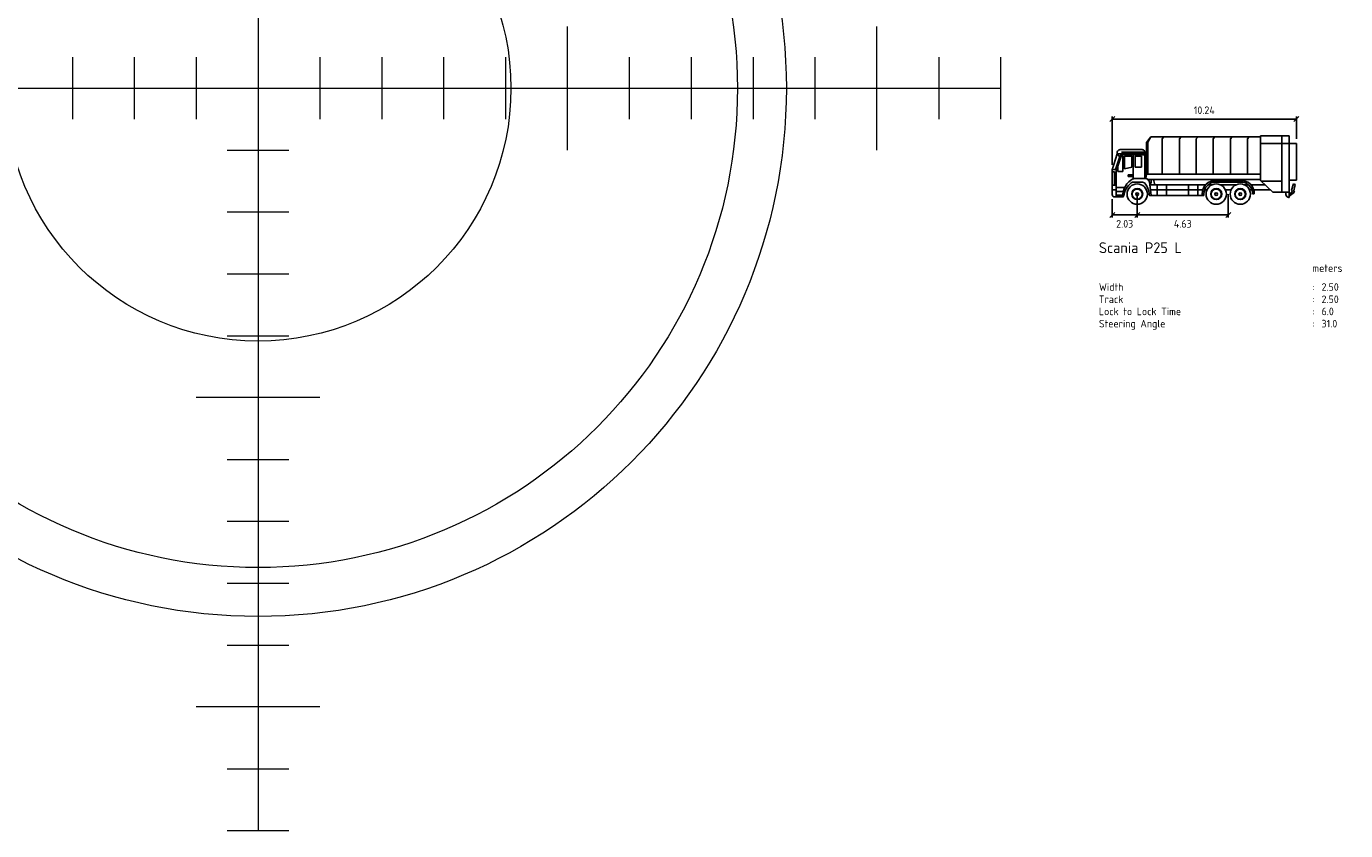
# Model space of a CAD drawing. Header units: metres. Extents: x -173 to 224, y -295 to 41.
# Tile 7 of 41: x -44 to -23, y -20 to -7. Entities that reach past the tile are written whole.
import ezdxf
from ezdxf.enums import TextEntityAlignment as Align

# ---------------------------------------------------------------- set-up
doc = ezdxf.new("R2010")
doc.units = ezdxf.units.M
for name, color, linetype, lineweight in [('X-XX-AL-AANKLEDING-S', 7, 'Continuous', 25), ('X-XX-AL-T50', 7, 'Continuous', 50), ('X-XX-AL-VERWIJZING-G', 7, 'Continuous', 18)]:
    doc.layers.add(name, color=color, linetype=linetype, lineweight=lineweight)
doc.styles.get("Standard").update_dxf_attribs({"font": 'NLCS-ISO.ttf'})

# ---------------------------------------------------------------- blocks, each defined once
blk = doc.blocks.new('radius vuilnisauto')
at = {"layer": 'X-XX-AL-VERWIJZING-G', "flags": 128}
for points in [[(0, 12), (0, -12)], [(5, -1), (5, 1)], [(10, -1), (10, 1)], [(-3, 0.5), (-3, -0.5)], [(-2, 0.5), (-2, -0.5)], [(-1, 0.5), (-1, -0.5)], [(1, 0.5), (1, -0.5)], [(2, 0.5), (2, -0.5)], [(3, 0.5), (3, -0.5)], [(4, 0.5), (4, -0.5)], [(6, 0.5), (6, -0.5)], [(7, 0.5), (7, -0.5)], [(8, 0.5), (8, -0.5)], [(9, 0.5), (9, -0.5)], [(11, 0.5), (11, -0.5)], [(12, 0.5), (12, -0.5)], [(-12, 0), (12, 0)], [(-0.5, -1), (0.5, -1)], [(-0.5, -2), (0.5, -2)], [(-0.5, -3), (0.5, -3)], [(-0.5, -4), (0.5, -4)], [(1, -5), (-1, -5)], [(-0.5, -6), (0.5, -6)], [(-0.5, -7), (0.5, -7)], [(-0.5, -8), (0.5, -8)], [(-0.5, -9), (0.5, -9)], [(1, -10), (-1, -10)], [(-0.5, -11), (0.5, -11)], [(-0.5, -12), (0.5, -12)]]:
    blk.add_lwpolyline(points, dxfattribs=at)
at = {"layer": 'X-XX-AL-VERWIJZING-G', "color": 160}
blk.add_circle((0, 0), 8.538, dxfattribs=at)
at = {"layer": 'X-XX-AL-VERWIJZING-G'}
for radius in [7.748, 4.087]:
    blk.add_circle((0, 0), radius, dxfattribs=at)
blk = doc.blocks.new('*U137')
at = {"layer": 'X-XX-AL-AANKLEDING-S', "linetype": 'Continuous', "ltscale": 0.3048, "transparency": 33554687}
for p, q in [((-1.447, 1.592), (-1.529, 1.509)), ((-1.488, 0.809), (-1.488, 1.592)), ((-1.488, 1.551), (1.488, 1.551)), ((1.529, 1.592), (1.447, 1.509)), ((1.488, 1.232), (1.488, 1.592)), ((-0.862, 1.265), (-0.933, 1.174)), ((-0.933, 0.66), (-0.933, 1.174)), ((-0.911, 1.178), (-0.862, 1.265)), ((-0.911, 0.66), (-0.911, 1.178)), ((0.91, 1.265), (-0.862, 1.265)), ((-0.652, 1.265), (-0.68, 1.23)), ((-0.68, 0.66), (-0.68, 1.23)), ((-0.374, 1.265), (-0.402, 1.23)), ((-0.402, 0.66), (-0.402, 1.23)), ((-0.101, 1.265), (-0.129, 1.23)), ((-0.129, 0.66), (-0.129, 1.23)), ((0.173, 1.265), (0.145, 1.23)), ((0.145, 0.66), (0.145, 1.23)), ((0.451, 1.265), (0.423, 1.23)), ((0.423, 0.66), (0.423, 1.23)), ((0.724, 1.265), (0.696, 1.23)), ((0.696, 0.66), (0.696, 1.23)), ((0.91, 0.555), (0.91, 1.278)), ((0.91, 1.278), (1.372, 1.278)), ((1.488, 1.156), (0.91, 1.156)), ((1.254, 1.278), (1.254, 0.367)), ((1.372, 1.278), (1.372, 0.285)), ((1.488, 0.563), (1.488, 1.156)), ((-1.488, 0.732), (-1.406, 0.987)), ((-1.427, 0.752), (-1.365, 0.945)), ((-1.423, 0.736), (-1.342, 0.987)), ((-1.408, 0.98), (-1.365, 0.945)), ((-1.406, 0.987), (-1.406, 1.016)), ((-1.406, 0.987), (-0.96, 0.987)), ((-1.397, 0.788), (-1.345, 0.95)), ((-1, 1.056), (-1.366, 1.056)), ((-1.347, 0.971), (-0.96, 0.971)), ((-1.314, 0.95), (-1.345, 0.95)), ((-0.96, 1.016), (-1.336, 1.016)), ((-1.314, 0.704), (-1.314, 0.95)), ((-1.289, 0.745), (-1.289, 0.95)), ((-1.172, 0.95), (-1.289, 0.95)), ((-1.172, 0.772), (-1.172, 0.95)), ((-1.148, 0.585), (-1.148, 0.971)), ((-1.119, 0.95), (-1.015, 0.95)), ((-1.119, 0.95), (-1.119, 0.772)), ((-1.015, 0.95), (-1.015, 0.772)), ((-0.96, 1.016), (-0.96, 0.588)), ((-1.45, 0.734), (-1.488, 0.731)), ((-1.45, 0.734), (-1.488, 0.731)), ((-1.488, 0.331), (-1.488, 0.732)), ((-1.488, 0.699), (-1.45, 0.699)), ((-1.45, 0.699), (-1.45, 0.481)), ((-1.423, 0.291), (-1.423, 0.736)), ((-1.397, 0.704), (-1.397, 0.788)), ((-1.314, 0.704), (-1.397, 0.704)), ((-1.172, 0.772), (-1.289, 0.745)), ((-1.157, 0.651), (-1.229, 0.651)), ((-1.229, 0.651), (-1.229, 0.622)), ((-1.157, 0.622), (-1.157, 0.651)), ((-1.119, 0.772), (-1.015, 0.772)), ((-0.933, 0.66), (-0.943, 0.588)), ((0.91, 0.66), (-0.933, 0.66)), ((-1.423, 0.481), (-1.488, 0.481)), ((-1.285, 0.447), (-1.423, 0.447)), ((-1.229, 0.622), (-1.157, 0.622)), ((-0.996, 0.53), (-1.158, 0.53)), ((-1.134, 0.588), (-0.938, 0.588)), ((-0.917, 0.578), (-0.893, 0.548)), ((0.91, 0.573), (-0.913, 0.573)), ((-0.888, 0.535), (-0.859, 0.315)), ((-0.885, 0.516), (-0.857, 0.516)), ((0.022, 0.487), (-0.882, 0.487)), ((-0.857, 0.516), (-0.857, 0.573)), ((-0.821, 0.573), (-0.798, 0.487)), ((-0.764, 0.487), (-0.764, 0.315)), ((-0.613, 0.487), (-0.613, 0.315)), ((-0.257, 0.487), (-0.257, 0.315)), ((-0.105, 0.487), (-0.105, 0.315)), ((0.125, 0.487), (0.06, 0.487)), ((0.183, 0.56), (0.592, 0.56)), ((0.183, 0.533), (0.592, 0.533)), ((0.513, 0.487), (0.262, 0.487)), ((0.716, 0.487), (0.651, 0.487)), ((0.982, 0.487), (0.754, 0.487)), ((1.11, 0.367), (0.91, 0.555)), ((0.919, 0.547), (1.254, 0.547)), ((1.372, 0.563), (1.488, 0.563)), ((1.41, 0.401), (1.439, 0.504)), ((1.439, 0.504), (1.469, 0.491)), ((1.469, 0.491), (1.446, 0.39)), ((-1.423, 0.405), (-1.488, 0.405)), ((-1.488, 0.254), (-1.488, -0.041)), ((-1.317, 0.291), (-1.448, 0.291)), ((-1.309, 0.38), (-1.423, 0.38)), ((-1.318, 0.318), (-1.423, 0.318)), ((-1.318, 0.307), (-1.318, 0.291)), ((-1.084, 0.338), (-1.084, -0.041)), ((-0.005, 0.315), (-0.879, 0.315)), ((-0.024, 0.405), (-0.871, 0.405)), ((-0.032, 0.344), (-0.032, 0.315)), ((-0.005, 0.344), (-0.005, 0.315)), ((0.043, 0.405), (0.005, 0.405)), ((0.432, 0.405), (0.343, 0.405)), ((0.388, 0.338), (0.388, -0.041)), ((0.771, 0.405), (0.732, 0.405)), ((0.781, 0.344), (0.808, 0.344)), ((1.069, 0.405), (0.799, 0.405)), ((1.372, 0.367), (1.11, 0.367)), ((1.32, 0.331), (1.32, 0.367)), ((1.372, 0.285), (1.366, 0.285)), ((1.372, 0.334), (1.426, 0.374)), ((1.46, 0.37), (1.372, 0.304)), ((1.426, 0.374), (1.41, 0.401)), ((1.446, 0.39), (1.46, 0.37)), ((-1.447, 0.041), (-1.529, -0.041)), ((-1.043, 0.041), (-1.125, -0.041)), ((0.429, 0.041), (0.347, -0.041)), ((-1.488, 0), (0.388, 0))]:
    blk.add_line(p, q, dxfattribs=at)
for centre, radius in [((-1.084, 0.338), 0.164), ((-1.084, 0.338), 0.0895), ((0.193, 0.338), 0.164), ((0.193, 0.338), 0.0895), ((0.582, 0.338), 0.164), ((0.582, 0.338), 0.0895), ((-1.084, 0.338), 0.082), ((-1.084, 0.338), 0.0215), ((0.193, 0.338), 0.082), ((0.193, 0.338), 0.0215), ((0.582, 0.338), 0.082), ((0.582, 0.338), 0.0215)]:
    blk.add_circle(centre, radius, dxfattribs=at)
for centre, radius, start, end in [((-1.366, 1.016), 0.0395, 90, 180), ((-1, 1.016), 0.0395, 0, 90), ((-1.452, 0.76), 0.0263, 274.2539, 342.1292), ((-1.452, 0.76), 0.0263, 274.2539, 342.1292), ((-1.004, 0.307), 0.314, 118.2924, 180), ((-0.953, 0.252), 0.354, 130.3583, 171.7957), ((-1.158, 0.49), 0.0395, 90, 127.4099), ((-1.134, 0.548), 0.0395, 90, 118.2924), ((-0.996, 0.49), 0.0395, 45.9588, 90), ((-1.165, 0.329), 0.273, 359.743, 43.9964), ((-0.938, 0.562), 0.0263, 38.6813, 90), ((-0.914, 0.532), 0.0263, 7.3191, 38.6813), ((0.183, 0.344), 0.216, 90, 180), ((0.183, 0.344), 0.189, 90, 180), ((0.592, 0.344), 0.216, 0, 90), ((0.592, 0.344), 0.189, 0, 90), ((-1.448, 0.331), 0.0395, 180, 270), ((-1.317, 0.304), 0.0132, 270, 351.7957), ((-0.879, 0.328), 0.0132, 179.743, 270), ((1.366, 0.331), 0.0463, 180, 270)]:
    blk.add_arc(centre, radius, start, end, dxfattribs=at)
at = {"layer": 'X-XX-AL-AANKLEDING-S', "transparency": 33554687}
blk.add_text('10.24', height=0.1219, dxfattribs=at).set_placement((0, 1.633), align=Align.CENTER)
for s, p in [('2.03', (-1.286, -0.082)), ('4.63', (-0.348, -0.082))]:
    blk.add_text(s, height=0.1219, dxfattribs=at).set_placement(p, align=Align.TOP_CENTER)
for s, height, p in [('Scania P25 L', 0.17417, (-1.703, -0.616)), ('meters', 0.1219, (1.747, -0.92)), ('Width', 0.1219, (-1.703, -1.225)), (':', 0.122, (1.747, -1.225)), ('2.50', 0.1219, (1.895, -1.225)), ('Track', 0.1219, (-1.703, -1.423)), ('Lock to Lock Time', 0.12192, (-1.703, -1.62)), (':', 0.122, (1.747, -1.423)), ('2.50', 0.1219, (1.895, -1.423)), ('Steering Angle', 0.12192, (-1.703, -1.817)), (':', 0.122, (1.747, -1.62)), ('31.0', 0.1219, (1.895, -1.817)), ('6.0', 0.1219, (1.895, -1.62)), (':', 0.122, (1.747, -1.817))]:
    blk.add_text(s, height=height, dxfattribs=at).set_placement(p)
blk = doc.blocks.new('*U136')
at = {"layer": 'X-XX-AL-AANKLEDING-S'}
blk.add_blockref('*U137', (0, 0), dxfattribs=at)

msp = doc.modelspace()

# ---------------------------------------------------------------- block references
at = {"layer": 'X-XX-AL-AANKLEDING-S'}
msp.add_blockref('*U136', (-25.113, -9.912), dxfattribs=at)
at = {"layer": 'X-XX-AL-T50'}
msp.add_blockref('radius vuilnisauto', (-40.405, -7.863), dxfattribs=at)

doc.saveas('drawing.dxf')
